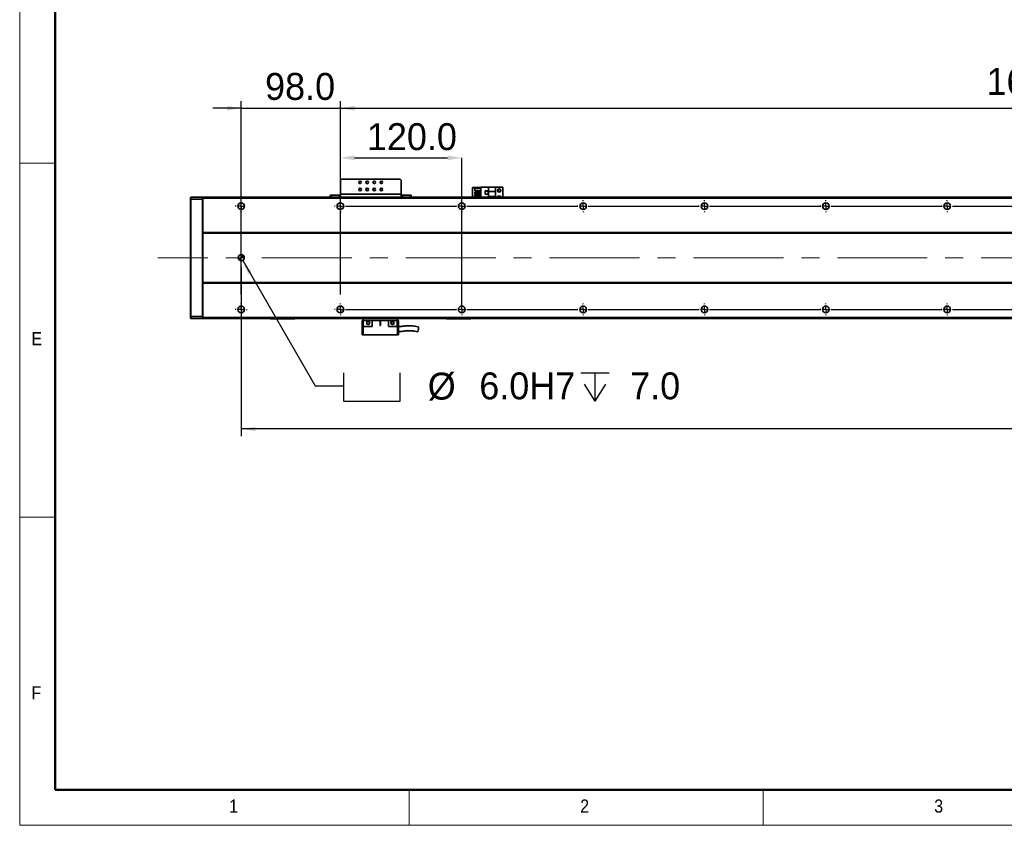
# Model space of a CAD drawing. Header units: millimetres. Extents: x 35 to 2905, y 35 to 2044.
# Tile 1 of 10: x 35 to 1008, y 35 to 831. Entities that reach past the tile are written whole.
import ezdxf

# ---------------------------------------------------------------- set-up
doc = ezdxf.new("R2010")
doc.units = ezdxf.units.MM
doc.header["$LTSCALE"] = 7
doc.header["$PDSIZE"] = -1
doc.linetypes.add('CENTERX2', pattern=[20.32, 12.7, -2.54, 2.54, -2.54])
doc.layers.add('黑色实线', color=7, linetype='Continuous')
doc.styles.add('SLDTEXTSTYLE1', font='Gothic.ttf', dxfattribs={"width": 0.913})
doc.styles.add('SLDTEXTSTYLE8', font='txt')
doc.dimstyles.new('SLDDIMSTYLE0', dxfattribs={"dimtxt": 26.6, "dimasz": 14, "dimexe": 0, "dimexo": 0.0625, "dimgap": 6.65, "dimtad": 2, "dimdec": 1, "dimrnd": 1e-09, "dimzin": 4, "dimdsep": 46, "dimtxsty": 'SLDTEXTSTYLE8', "dimsah": 1, "dimcen": 0.09, "dimadec": 0, "dimazin": 1, "dimtfac": 1, "dimtdec": 1, "dimtmove": 0, "dimatfit": 0, "dimfxl": 0, "dimfrac": 2, "dimtolj": 1, "dimtzin": 12, "dimarcsym": 0})
doc.dimstyles.new('SLDDIMSTYLE3', dxfattribs={"dimtxt": 26.6, "dimasz": 14, "dimexe": 0, "dimexo": 0.0625, "dimgap": 6.65, "dimtad": 2, "dimdec": 1, "dimrnd": 1e-09, "dimzin": 4, "dimdsep": 46, "dimtxsty": 'SLDTEXTSTYLE8', "dimsah": 1, "dimcen": 0.09, "dimadec": 0, "dimazin": 1, "dimtfac": 1, "dimtdec": 1, "dimtofl": 0, "dimtmove": 0, "dimatfit": 3, "dimfxl": 0, "dimfrac": 2, "dimtolj": 1, "dimtzin": 12, "dimarcsym": 0})
doc.dimstyles.new('SLDDIMSTYLE7', dxfattribs={"dimtxt": 26.6, "dimasz": 14, "dimexe": 0, "dimexo": 0.0625, "dimgap": 6.65, "dimtad": 0, "dimtih": 1, "dimtoh": 1, "dimdec": 1, "dimrnd": 1e-09, "dimzin": 4, "dimdsep": 46, "dimtxsty": 'SLDTEXTSTYLE8', "dimsah": 1, "dimcen": 0, "dimadec": 0, "dimazin": 1, "dimtfac": 1, "dimtdec": 1, "dimtofl": 0, "dimtmove": 0, "dimatfit": 3, "dimfxl": 0, "dimfrac": 2, "dimtolj": 1, "dimtzin": 12, "dimarcsym": 0})

# ---------------------------------------------------------------- blocks, each defined once
blk = doc.blocks.new('SW_SYMBOL_HOLE_SPOT')
at = {"layer": '黑色实线', "color": 0}
for p, q in [((0, 6125), (0, 525)), ((11200, 525), (11200, 6125)), ((0, 525), (11200, 525))]:
    blk.add_line(p, q, dxfattribs=at)
blk = doc.blocks.new('SW_SYMBOL_HOLE_DEPTH')
at = {"layer": '黑色实线', "color": 0}
for p, q in [((0, 6125), (5600, 6125)), ((2800, 6125), (2800, 525)), ((700, 3885), (2800, 525)), ((4900, 3885), (2800, 525))]:
    blk.add_line(p, q, dxfattribs=at)
blk = doc.blocks.new('_D_27')
at = {"layer": '黑色实线'}
for p, q in [((255.53, 593.4), (327.18, 469.31)), ((327.18, 469.31), (355.18, 469.31))]:
    blk.add_line(p, q, dxfattribs=at)
blk.add_solid([(255.53, 593.4), (260.71, 580.22), (264.35, 582.32)], dxfattribs=at)
at = {"layer": '黑色实线', "xscale": 0.004985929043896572, "yscale": 0.004985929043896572, "zscale": 0.004985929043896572}
for name, p in [('SW_SYMBOL_HOLE_SPOT', (355.18, 451.7)), ('SW_SYMBOL_HOLE_DEPTH', (589.74, 451.7))]:
    blk.add_blockref(name, p, dxfattribs=at)
at = {"layer": '黑色实线', "char_height": 26.6, "attachment_point": 1, "style": 'SLDTEXTSTYLE8'}
for s, insert in [('%%c', (438.4, 482.45)), (' 6.0H7 ', (479.5, 482.71)), (' 7.0', (628.68, 482.71))]:
    blk.add_mtext(s, dxfattribs=dict(at, insert=insert))
blk = doc.blocks.new('_D_29')
at = {"layer": '黑色实线'}
for p, q in [((254.03, 587.11), (254.03, 419.79)), ((2130.03, 581.57), (2130.03, 419.79)), ((2130.03, 426.79), (254.03, 426.79))]:
    blk.add_line(p, q, dxfattribs=at)
for points in [[(254.03, 426.79), (268.03, 424.69), (268.03, 428.89)], [(2130.03, 426.79), (2116.03, 428.89), (2116.03, 424.69)]]:
    blk.add_solid(points, dxfattribs=at)
at = {"layer": '黑色实线', "insert": (1135.51, 461.69), "char_height": 26.6, "attachment_point": 1, "style": 'SLDTEXTSTYLE8'}
blk.add_mtext('1876.0', dxfattribs=at)
blk = doc.blocks.new('_D_32')
at = {"layer": 'Defpoints', "color": 0}
for p in [(2032.03, 743.8), (352.03, 652.84), (2032.03, 652.84)]:
    blk.add_point(p, dxfattribs=at)
at = {"layer": '黑色实线', "color": 0, "lineweight": -2}
for p, q in [((352.03, 652.9), (352.03, 743.8)), ((366.03, 743.8), (2018.03, 743.8)), ((2032.03, 652.9), (2032.03, 743.8))]:
    blk.add_line(p, q, dxfattribs=at)
at = {"layer": '黑色实线', "color": 0}
for points in [[(366.03, 746.13), (366.03, 741.46), (352.03, 743.8)], [(2018.03, 746.13), (2018.03, 741.46), (2032.03, 743.8)]]:
    blk.add_solid(points, dxfattribs=at)
at = {"layer": '黑色实线', "color": 0, "insert": (1219.98, 783.66), "char_height": 26.6, "attachment_point": 2, "style": 'SLDTEXTSTYLE8'}
blk.add_mtext('\\A1;1680.0=14×120.0（PITCH）', dxfattribs=at)
blk = doc.blocks.new('_D_33')
at = {"layer": 'Defpoints', "color": 0}
for p in [(472.03, 694.8), (352.03, 652.84), (472.03, 545)]:
    blk.add_point(p, dxfattribs=at)
at = {"layer": '黑色实线', "color": 0, "lineweight": -2}
for p, q in [((352.03, 652.9), (352.03, 694.8)), ((366.03, 694.8), (458.03, 694.8)), ((472.03, 545.06), (472.03, 694.8))]:
    blk.add_line(p, q, dxfattribs=at)
at = {"layer": '黑色实线', "color": 0}
for points in [[(366.03, 697.13), (366.03, 692.47), (352.03, 694.8)], [(458.03, 697.13), (458.03, 692.47), (472.03, 694.8)]]:
    blk.add_solid(points, dxfattribs=at)
at = {"layer": '黑色实线', "color": 0, "insert": (422.78, 729.06), "char_height": 26.6, "attachment_point": 2, "style": 'SLDTEXTSTYLE8'}
blk.add_mtext('\\A1;120.0', dxfattribs=at)
blk = doc.blocks.new('_D_34')
at = {"layer": '黑色实线'}
for p, q in [((254.03, 559.73), (254.03, 750.8)), ((352.03, 559.73), (352.03, 750.8)), ((254.03, 743.8), (226.03, 743.8)), ((254.03, 743.8), (352.03, 743.8)), ((352.03, 743.8), (380.03, 743.8))]:
    blk.add_line(p, q, dxfattribs=at)
for points in [[(254.03, 743.8), (240.03, 745.9), (240.03, 741.7)], [(352.03, 743.8), (366.03, 741.7), (366.03, 745.9)]]:
    blk.add_solid(points, dxfattribs=at)
at = {"layer": '黑色实线', "insert": (277.61, 778.7), "char_height": 26.6, "attachment_point": 1, "style": 'SLDTEXTSTYLE8'}
blk.add_mtext('98.0', dxfattribs=at)
blk = doc.blocks.new('SW_CENTERMARKSYMBOL_24')
at = {"layer": '黑色实线', "color": 0}
for p, q in [((-5.08, 0), (-5.84, 0)), ((0, 0), (-2.54, 0)), ((0, 5.08), (0, 5.84)), ((0, 0), (0, 2.54)), ((0, 0), (0, -2.54)), ((0, 0), (2.54, 0)), ((5.08, 0), (5.84, 0)), ((0, -5.08), (0, -5.84))]:
    blk.add_line(p, q, dxfattribs=at)
blk = doc.blocks.new('SW_CENTERMARKSYMBOL_25')
at = {"layer": '黑色实线', "color": 0}
for p, q in [((-218, 107.08), (-218, 107.84)), ((0, 107.08), (0, 107.84)), ((-223.08, 102), (-223.84, 102)), ((-218, 102), (-220.54, 102)), ((-218, 102), (-218, 104.54)), ((-218, 102), (-218, 99.46)), ((-218, 102), (-215.46, 102)), ((0, 102), (-2.54, 102)), ((0, 102), (0, 104.54)), ((0, 102), (0, 99.46)), ((0, 102), (2.54, 102)), ((5.08, 102), (5.84, 102)), ((-218, 96.92), (-218, 96.16)), ((-125.08, 0), (-125.84, 0)), ((-120, 0), (-122.54, 0)), ((-120, 5.08), (-120, 5.84)), ((-120, 0), (-120, 2.54)), ((-120, 0), (-120, -2.54)), ((-120, 0), (-117.46, 0)), ((-114.92, 0), (-5.08, 0)), ((-5.08, 0), (-5.84, 0)), ((0, 0), (-2.54, 0)), ((0, 0), (-2.54, 0)), ((0, 5.08), (0, 5.84)), ((0, 0), (0, 2.54)), ((0, 0), (0, 2.54)), ((0, 0), (0, -2.54)), ((0, 0), (2.54, 0)), ((0, 0), (0, -2.54)), ((0, 0), (2.54, 0)), ((5.08, 0), (5.84, 0)), ((5.08, 0), (114.92, 0)), ((114.92, 0), (114.16, 0)), ((120, 0), (117.46, 0)), ((120, 0), (117.46, 0)), ((120, 0), (117.46, 0)), ((120, 5.08), (120, 5.84)), ((120, 0), (120, 2.54)), ((120, 0), (120, 2.54)), ((120, 0), (120, 2.54)), ((120, 0), (120, -2.54)), ((120, 0), (122.54, 0)), ((120, 0), (120, -2.54)), ((120, 0), (122.54, 0)), ((120, 0), (120, -2.54)), ((120, 0), (122.54, 0)), ((125.08, 0), (125.84, 0)), ((125.08, 0), (234.92, 0)), ((234.92, 0), (234.16, 0)), ((240, 0), (237.46, 0)), ((240, 0), (237.46, 0)), ((240, 0), (237.46, 0)), ((240, 0), (237.46, 0)), ((240, 5.08), (240, 5.84)), ((240, 0), (240, 2.54)), ((240, 0), (240, 2.54)), ((240, 0), (240, 2.54)), ((240, 0), (240, 2.54)), ((240, 0), (240, -2.54)), ((240, 0), (242.54, 0)), ((240, 0), (240, -2.54)), ((240, 0), (242.54, 0)), ((240, 0), (240, -2.54)), ((240, 0), (242.54, 0)), ((240, 0), (240, -2.54)), ((240, 0), (242.54, 0)), ((245.08, 0), (245.84, 0)), ((245.08, 0), (354.92, 0)), ((354.92, 0), (354.16, 0)), ((360, 0), (357.46, 0)), ((360, 0), (357.46, 0)), ((360, 0), (357.46, 0)), ((360, 0), (357.46, 0)), ((360, 0), (357.46, 0)), ((360, 5.08), (360, 5.84)), ((360, 0), (360, 2.54)), ((360, 0), (360, 2.54)), ((360, 0), (360, 2.54)), ((360, 0), (360, 2.54)), ((360, 0), (360, 2.54)), ((360, 0), (360, -2.54)), ((360, 0), (362.54, 0)), ((360, 0), (360, -2.54)), ((360, 0), (362.54, 0)), ((360, 0), (360, -2.54)), ((360, 0), (362.54, 0)), ((360, 0), (360, -2.54)), ((360, 0), (362.54, 0)), ((360, 0), (360, -2.54)), ((360, 0), (362.54, 0)), ((365.08, 0), (365.84, 0)), ((365.08, 0), (474.92, 0)), ((474.92, 0), (474.16, 0)), ((480, 0), (477.46, 0)), ((480, 0), (477.46, 0)), ((480, 0), (477.46, 0)), ((480, 0), (477.46, 0)), ((480, 0), (477.46, 0)), ((480, 0), (477.46, 0)), ((480, 5.08), (480, 5.84)), ((480, 0), (480, 2.54)), ((480, 0), (480, 2.54)), ((480, 0), (480, 2.54)), ((480, 0), (480, 2.54)), ((480, 0), (480, 2.54)), ((480, 0), (480, 2.54)), ((480, 0), (480, -2.54)), ((480, 0), (482.54, 0)), ((480, 0), (480, -2.54)), ((480, 0), (482.54, 0)), ((480, 0), (480, -2.54)), ((480, 0), (482.54, 0)), ((480, 0), (480, -2.54)), ((480, 0), (482.54, 0)), ((480, 0), (480, -2.54)), ((480, 0), (482.54, 0)), ((480, 0), (480, -2.54)), ((480, 0), (482.54, 0)), ((485.08, 0), (485.84, 0)), ((485.08, 0), (594.92, 0)), ((-120, -5.08), (-120, -5.84)), ((0, -5.08), (0, -5.84)), ((120, -5.08), (120, -5.84)), ((240, -5.08), (240, -5.84)), ((360, -5.08), (360, -5.84)), ((480, -5.08), (480, -5.84))]:
    blk.add_line(p, q, dxfattribs=at)
blk = doc.blocks.new('SW_CENTERMARKSYMBOL_26')
at = {"layer": '黑色实线', "color": 0}
for p, q in [((-245.08, 0), (-245.84, 0)), ((-240, 0), (-242.54, 0)), ((-240, 5.08), (-240, 5.84)), ((-240, 0), (-240, 2.54)), ((-240, 0), (-240, -2.54)), ((-240, 0), (-237.46, 0)), ((-234.92, 0), (-125.08, 0)), ((-125.08, 0), (-125.84, 0)), ((-120, 0), (-122.54, 0)), ((-120, 0), (-122.54, 0)), ((-120, 5.08), (-120, 5.84)), ((-120, 0), (-120, 2.54)), ((-120, 0), (-120, 2.54)), ((-120, 0), (-120, -2.54)), ((-120, 0), (-117.46, 0)), ((-120, 0), (-120, -2.54)), ((-120, 0), (-117.46, 0)), ((-114.92, 0), (-114.16, 0)), ((-114.92, 0), (-5.08, 0)), ((-5.08, 0), (-5.84, 0)), ((0, 0), (-2.54, 0)), ((0, 0), (-2.54, 0)), ((0, 0), (-2.54, 0)), ((0, 5.08), (0, 5.84)), ((0, 0), (0, 2.54)), ((0, 0), (0, 2.54)), ((0, 0), (0, 2.54)), ((0, 0), (0, -2.54)), ((0, 0), (2.54, 0)), ((0, 0), (0, -2.54)), ((0, 0), (2.54, 0)), ((0, 0), (0, -2.54)), ((0, 0), (2.54, 0)), ((5.08, 0), (5.84, 0)), ((5.08, 0), (114.92, 0)), ((114.92, 0), (114.16, 0)), ((120, 0), (117.46, 0)), ((120, 0), (117.46, 0)), ((120, 0), (117.46, 0)), ((120, 0), (117.46, 0)), ((120, 5.08), (120, 5.84)), ((120, 0), (120, 2.54)), ((120, 0), (120, 2.54)), ((120, 0), (120, 2.54)), ((120, 0), (120, 2.54)), ((120, 0), (120, -2.54)), ((120, 0), (122.54, 0)), ((120, 0), (120, -2.54)), ((120, 0), (122.54, 0)), ((120, 0), (120, -2.54)), ((120, 0), (122.54, 0)), ((120, 0), (120, -2.54)), ((120, 0), (122.54, 0)), ((125.08, 0), (125.84, 0)), ((125.08, 0), (234.92, 0)), ((234.92, 0), (234.16, 0)), ((240, 0), (237.46, 0)), ((240, 0), (237.46, 0)), ((240, 0), (237.46, 0)), ((240, 0), (237.46, 0)), ((240, 0), (237.46, 0)), ((240, 5.08), (240, 5.84)), ((240, 0), (240, 2.54)), ((240, 0), (240, 2.54)), ((240, 0), (240, 2.54)), ((240, 0), (240, 2.54)), ((240, 0), (240, 2.54)), ((240, 0), (240, -2.54)), ((240, 0), (242.54, 0)), ((240, 0), (240, -2.54)), ((240, 0), (242.54, 0)), ((240, 0), (240, -2.54)), ((240, 0), (242.54, 0)), ((240, 0), (240, -2.54)), ((240, 0), (242.54, 0)), ((240, 0), (240, -2.54)), ((240, 0), (242.54, 0)), ((245.08, 0), (245.84, 0)), ((245.08, 0), (354.92, 0)), ((354.92, 0), (354.16, 0)), ((360, 0), (357.46, 0)), ((360, 0), (357.46, 0)), ((360, 0), (357.46, 0)), ((360, 0), (357.46, 0)), ((360, 0), (357.46, 0)), ((360, 0), (357.46, 0)), ((360, 5.08), (360, 5.84)), ((360, 0), (360, 2.54)), ((360, 0), (360, 2.54)), ((360, 0), (360, 2.54)), ((360, 0), (360, 2.54)), ((360, 0), (360, 2.54)), ((360, 0), (360, 2.54)), ((360, 0), (360, -2.54)), ((360, 0), (362.54, 0)), ((360, 0), (360, -2.54)), ((360, 0), (362.54, 0)), ((360, 0), (360, -2.54)), ((360, 0), (362.54, 0)), ((360, 0), (360, -2.54)), ((360, 0), (362.54, 0)), ((360, 0), (360, -2.54)), ((360, 0), (362.54, 0)), ((360, 0), (360, -2.54)), ((360, 0), (362.54, 0)), ((365.08, 0), (365.84, 0)), ((365.08, 0), (474.92, 0)), ((-240, -5.08), (-240, -5.84)), ((-120, -5.08), (-120, -5.84)), ((0, -5.08), (0, -5.84)), ((120, -5.08), (120, -5.84)), ((240, -5.08), (240, -5.84)), ((360, -5.08), (360, -5.84))]:
    blk.add_line(p, q, dxfattribs=at)
blk = doc.blocks.new('SW_DOWELSYMBOL_4')
at = {"linetype": 'Continuous', "lineweight": 18}
h = blk.add_hatch(color=0, dxfattribs=at)
edge = h.paths.add_edge_path(flags=0)
edge.add_arc((0, 0), 3, 180, 270)
edge.add_line((0, -3), (0, 0))
edge.add_line((0, 0), (-3, 0))
h = blk.add_hatch(color=0, dxfattribs=at)
edge = h.paths.add_edge_path(flags=0)
edge.add_arc((0, 0), 3, 0, 90)
edge.add_line((0, 3), (0, 0))
edge.add_line((0, 0), (3, 0))
at = {"layer": '黑色实线', "color": 0}
blk.add_circle((0, 0), 3, dxfattribs=at)

msp = doc.modelspace()

# ---------------------------------------------------------------- linework, layer by layer
at = {"color": 7, "linetype": 'Continuous', "lineweight": 18}
for p, q in [((35, 2044), (35, 35)), ((70, 2009), (70, 70)), ((35, 689.5), (70, 689.5)), ((70, 339.5), (35, 339.5)), ((70, 70), (2870, 70)), ((420, 35), (420, 70)), ((770, 70), (770, 35)), ((861, 70), (2870, 70)), ((35, 35), (2905, 35))]:
    msp.add_line(p, q, dxfattribs=at)
at = {"color": 7, "linetype": 'Continuous', "lineweight": 50}
for p, q in [((70, 2009), (70, 70)), ((70, 70), (2870, 70))]:
    msp.add_line(p, q, dxfattribs=at)
at = {"color": 7, "linetype": 'Continuous', "lineweight": 35}
for p, q in [((353.03, 673.8), (352.03, 672.8)), ((352.03, 672.8), (352.03, 659)), ((411.03, 673.8), (353.03, 673.8)), ((412.03, 672.8), (411.03, 673.8)), ((412.03, 659), (412.03, 672.8)), ((482.83, 665.5), (482.53, 665.2)), ((482.83, 665.2), (482.53, 665.2)), ((482.53, 656), (482.53, 665.2)), ((482.96, 665.5), (482.83, 665.2)), ((482.83, 665.5), (482.96, 665.5)), ((487.23, 665.2), (482.83, 665.2)), ((482.83, 665.2), (482.83, 656)), ((482.96, 665.5), (487.23, 665.5)), ((484.83, 662.06), (484.83, 664.56)), ((484.83, 664.56), (491.03, 664.56)), ((484.83, 662.06), (491.03, 662.06)), ((487.23, 664.56), (487.23, 665.5)), ((487.23, 665.5), (491.03, 665.5)), ((487.23, 661.02), (487.23, 662.06)), ((491.03, 656), (491.03, 665.8)), ((491.03, 665.8), (498.58, 665.8)), ((498.33, 662.1), (495.13, 662.1)), ((495.13, 662.1), (495.13, 658.9)), ((495.23, 662), (495.23, 659)), ((498.23, 662), (495.23, 662)), ((498.23, 659), (498.23, 662)), ((498.33, 658.9), (498.33, 662.1)), ((505.53, 665.8), (498.58, 665.8)), ((498.58, 665.8), (498.58, 661.5)), ((505.53, 661.5), (505.53, 665.8)), ((512.53, 665.8), (505.53, 665.8)), ((512.53, 665.8), (512.53, 656)), ((204.03, 655.7), (204.33, 656)), ((204.03, 653.87), (204.03, 655.7)), ((204.03, 653.87), (204.33, 654)), ((204.03, 538.12), (204.03, 653.87)), ((204.33, 656), (204.33, 654)), ((204.33, 656), (215.73, 656)), ((204.33, 654), (204.33, 538)), ((215.73, 654), (204.33, 654)), ((215.73, 654), (215.73, 656)), ((216.03, 655.7), (215.73, 656)), ((215.73, 538), (215.73, 654)), ((216.03, 653.87), (215.73, 654)), ((2168.03, 656), (216.03, 656)), ((216.03, 655), (216.03, 656)), ((2168.03, 655), (216.03, 655)), ((216.03, 621), (216.03, 655)), ((342.03, 656), (342.03, 658)), ((342.03, 658), (343.03, 658)), ((343.03, 658), (343.03, 656)), ((343.03, 658), (351.03, 658)), ((351.03, 658), (351.03, 656)), ((352.03, 658), (351.03, 658)), ((412.03, 659), (352.03, 659)), ((352.03, 656), (352.03, 659)), ((412.03, 659), (412.03, 656)), ((413.03, 658), (412.03, 658)), ((413.03, 658), (413.03, 656)), ((413.03, 658), (421.03, 658)), ((421.03, 656), (421.03, 658)), ((421.03, 658), (422.03, 658)), ((422.03, 658), (422.03, 656)), ((484.83, 659.52), (484.83, 661.02)), ((484.83, 661.02), (491.03, 661.02)), ((484.83, 659.52), (491.03, 659.52)), ((484.83, 656.98), (484.83, 658.48)), ((484.83, 658.48), (491.03, 658.48)), ((484.83, 656.98), (491.03, 656.98)), ((487.23, 658.48), (487.23, 659.52)), ((487.23, 656), (487.23, 656.98)), ((495.13, 658.9), (498.33, 658.9)), ((495.23, 659), (498.23, 659)), ((505.53, 661.5), (498.58, 661.5)), ((498.58, 656.5), (498.58, 661.5)), ((498.58, 656.5), (505.53, 656.5)), ((498.58, 656.5), (498.58, 656)), ((505.53, 661.5), (505.53, 656.5)), ((505.53, 656), (505.53, 656.5)), ((257.03, 648.37), (257.03, 645.62)), ((2168.03, 621), (216.03, 621)), ((216.03, 621), (216.03, 620.5)), ((2168.03, 620.5), (216.03, 620.5)), ((216.03, 571.5), (216.03, 620.5)), ((2168.03, 571.5), (216.03, 571.5)), ((216.03, 571), (216.03, 571.5)), ((2168.03, 571), (216.03, 571)), ((216.03, 537), (216.03, 571)), ((257.03, 546.37), (257.03, 543.62)), ((204.03, 536.3), (204.03, 538.12)), ((204.03, 538.12), (204.33, 538)), ((204.03, 536.3), (204.33, 536)), ((204.33, 538), (204.33, 536)), ((204.33, 538), (215.73, 538)), ((215.73, 536), (204.33, 536)), ((216.03, 538.12), (215.73, 538)), ((215.73, 536), (215.73, 538)), ((216.03, 536.3), (215.73, 536)), ((2168.03, 537), (216.03, 537)), ((216.03, 537), (216.03, 536)), ((2168.03, 536), (216.03, 536)), ((283.03, 535.8), (283.03, 536)), ((283.03, 535.8), (283.33, 535.5)), ((283.03, 535.8), (284.03, 535.8)), ((284.16, 535.5), (283.33, 535.5)), ((284.03, 536), (284.03, 535.8)), ((284.16, 535.5), (284.03, 535.8)), ((284.03, 535.8), (306.03, 535.8)), ((305.91, 535.5), (284.16, 535.5)), ((305.91, 535.5), (306.03, 535.8)), ((306.73, 535.5), (305.91, 535.5)), ((306.03, 535.8), (306.03, 536)), ((306.03, 535.8), (307.03, 535.8)), ((306.73, 535.5), (307.03, 535.8)), ((307.03, 536), (307.03, 535.8)), ((374.53, 534.1), (374.53, 536)), ((408.53, 534.1), (408.53, 536)), ((457.03, 535.8), (457.03, 536)), ((457.03, 535.8), (458.03, 535.8)), ((457.03, 535.8), (457.33, 535.5)), ((458.16, 535.5), (457.33, 535.5)), ((458.03, 536), (458.03, 535.8)), ((458.16, 535.5), (458.03, 535.8)), ((458.03, 535.8), (480.03, 535.8)), ((479.91, 535.5), (458.16, 535.5)), ((479.91, 535.5), (480.03, 535.8)), ((480.73, 535.5), (479.91, 535.5)), ((480.03, 535.8), (480.03, 536)), ((480.03, 535.8), (481.03, 535.8)), ((480.73, 535.5), (481.03, 535.8)), ((481.03, 536), (481.03, 535.8)), ((373.53, 534.1), (373.53, 519.7)), ((374.73, 534.1), (373.53, 534.1)), ((374.73, 528.1), (374.53, 528.1)), ((374.53, 519.7), (374.53, 528.1)), ((374.73, 534.1), (374.73, 528.1)), ((383.53, 534.1), (374.73, 534.1)), ((374.73, 528.1), (383.53, 528.1)), ((383.53, 534.1), (391.28, 534.1)), ((383.53, 534.1), (383.53, 528.1)), ((391.78, 534.1), (391.28, 534.1)), ((391.28, 534.1), (391.28, 529.35)), ((391.78, 534.1), (399.53, 534.1)), ((391.78, 529.35), (391.78, 534.1)), ((399.53, 528.1), (399.53, 534.1)), ((408.33, 534.1), (399.53, 534.1)), ((399.53, 528.1), (408.33, 528.1)), ((404.54, 532.15), (404.67, 531.74)), ((408.33, 528.1), (408.33, 534.1)), ((409.53, 534.1), (408.33, 534.1)), ((408.53, 528.1), (408.33, 528.1)), ((408.53, 528.1), (408.53, 519.7)), ((409.53, 519.7), (409.53, 534.1)), ((374.53, 519.7), (373.53, 519.7)), ((408.53, 519.7), (374.53, 519.7)), ((409.53, 519.7), (408.53, 519.7))]:
    msp.add_line(p, q, dxfattribs=at)
at = {"color": 8, "linetype": 'Continuous', "lineweight": 35}
for p, q in [((379.28, 664.5), (377.78, 664.5)), ((386.28, 664.5), (384.78, 664.5))]:
    msp.add_line(p, q, dxfattribs=at)
at = {"color": 7, "linetype": 'Continuous', "lineweight": 35}
for centre, radius in [((371.53, 670.5), 1.25), ((378.53, 670.5), 1.25), ((385.53, 670.5), 1.25), ((392.53, 670.5), 1.25), ((371.53, 663.5), 1.25), ((378.53, 663.5), 1.25), ((385.53, 663.5), 1.25), ((392.53, 663.5), 1.25), ((509.03, 662.5), 1.75), ((509.03, 662.5), 1.25), ((254.03, 647), 3.3), ((352.03, 647), 3.3), ((472.03, 647), 3.3), ((592.03, 647), 3.3), ((712.03, 647), 3.3), ((832.03, 647), 3.3), ((952.03, 647), 3.3), ((254.03, 596), 3), ((254.03, 545), 3.3), ((352.03, 545), 3.3), ((472.03, 545), 3.3), ((592.03, 545), 3.3), ((712.03, 545), 3.3), ((832.03, 545), 3.3), ((952.03, 545), 3.3), ((379.53, 531.6), 1.6), ((403.53, 531.6), 1.6)]:
    msp.add_circle(centre, radius, dxfattribs=at)
for centre, radius, start, end in [((509.03, 655.5), 1.75, 16.60155, 163.39845), ((509.03, 655.5), 1.25, 23.57818, 156.42182), ((391.53, 529.35), 0.25, 180, 0)]:
    msp.add_arc(centre, radius, start, end, dxfattribs=at)
for points, knots in [([(380.67, 531.74), (380.69, 531.62), (380.73, 531.36), (380.62, 530.97), (380.4, 530.62), (380.07, 530.35), (379.65, 530.2), (379.19, 530.2), (378.76, 530.33), (378.52, 530.51), (378.42, 530.6)], [0, 0, 0, 0, 0.1147377, 0.2305924, 0.3509258, 0.4758244, 0.6054507, 0.7393978, 0.8775413, 1, 1, 1, 1]), ([(379.51, 532.9), (379.66, 532.87), (379.94, 532.81), (380.29, 532.56), (380.47, 532.31), (380.53, 532.17), (380.54, 532.15)], [0, 0, 0, 0, 0.32233, 0.643215, 0.951835, 1, 1, 1, 1]), ([(403.53, 532.75), (403.42, 532.74), (403.18, 532.72), (402.87, 532.56), (402.61, 532.32), (402.44, 532.01), (402.37, 531.66), (402.4, 531.31), (402.53, 530.99), (402.76, 530.72), (403.06, 530.53), (403.4, 530.44), (403.75, 530.45), (404.08, 530.57), (404.36, 530.78), (404.57, 531.06), (404.69, 531.39), (404.68, 531.63), (404.67, 531.74)], [0, 0, 0, 0, 0.062498, 0.124997, 0.187497, 0.249997, 0.312496, 0.374996, 0.437495, 0.499997, 0.562494, 0.624995, 0.687496, 0.749995, 0.812497, 0.874998, 0.937499, 1, 1, 1, 1]), ([(404.67, 531.74), (404.69, 531.62), (404.73, 531.36), (404.62, 530.97), (404.4, 530.62), (404.07, 530.35), (403.65, 530.2), (403.19, 530.2), (402.76, 530.33), (402.52, 530.51), (402.42, 530.6)], [0, 0, 0, 0, 0.114738, 0.230593, 0.350926, 0.475832, 0.60545, 0.739397, 0.877549, 1, 1, 1, 1]), ([(403.51, 532.9), (403.66, 532.87), (403.94, 532.81), (404.29, 532.56), (404.47, 532.31), (404.53, 532.17), (404.54, 532.15)], [0, 0, 0, 0, 0.322312, 0.64322, 0.951843, 1, 1, 1, 1]), ([(428.84, 527.89), (427.87, 528.04), (426.06, 528.33), (423.6, 528.72), (421.54, 528.89), (419.68, 528.92), (417.65, 528.84), (415.82, 528.64), (414.31, 528.42), (413.3, 528.27), (412.26, 528.12), (411.19, 528), (410.27, 527.92), (409.73, 527.95), (409.53, 527.97)], [0, 0, 0, 0, 0.155774, 0.290786, 0.39677, 0.47499, 0.57359, 0.704746, 0.75469, 0.807087, 0.861209, 0.915956, 0.970407, 1, 1, 1, 1]), ([(428.28, 522.99), (428.31, 522.98), (428.41, 522.94), (428.6, 523.2), (428.82, 523.7), (429.01, 524.4), (429.15, 525.2), (429.22, 526.04), (429.23, 526.82), (429.16, 527.44), (429.02, 527.83), (428.9, 527.86), (428.84, 527.87)], [0, 0, 0, 0, 0.057406, 0.163025, 0.266466, 0.369977, 0.474788, 0.581585, 0.690231, 0.799775, 0.908817, 1, 1, 1, 1]), ([(409.53, 522.98), (409.77, 522.97), (410.49, 522.95), (411.63, 523.03), (413.31, 523.23), (415.01, 523.5), (416.69, 523.73), (418.14, 523.87), (419.82, 523.96), (421.73, 523.89), (423.77, 523.67), (425.88, 523.31), (427.43, 523.07), (428.27, 522.95)], [0, 0, 0, 0, 0.036868, 0.11254, 0.178518, 0.302805, 0.38427, 0.444528, 0.530286, 0.647338, 0.744746, 0.860354, 1, 1, 1, 1])]:
    msp.add_open_spline(points, degree=3, knots=knots, dxfattribs=at)
at = {"layer": '黑色实线', "linetype": 'CENTERX2', "lineweight": 18}
msp.add_line((2212.48, 596), (171.58, 596), dxfattribs=at)

# ---------------------------------------------------------------- block references
at = {"layer": '黑色实线'}
for name, p in [('SW_CENTERMARKSYMBOL_25', (472.03, 545)), ('SW_CENTERMARKSYMBOL_26', (592.03, 647)), ('SW_DOWELSYMBOL_4', (254.03, 596)), ('SW_CENTERMARKSYMBOL_24', (254.03, 545))]:
    msp.add_blockref(name, p, dxfattribs=at)

# ---------------------------------------------------------------- texts
at = {"color": 7, "linetype": 'Continuous', "lineweight": 0, "char_height": 12.96, "attachment_point": 1, "style": 'SLDTEXTSTYLE1'}
for s, insert in [('E', (46.67, 522.52)), ('F', (46.67, 172.52)), ('1', (242.08, 60.52)), ('2', (589.17, 60.52)), ('3', (939.17, 60.52))]:
    msp.add_mtext(s, dxfattribs=dict(at, insert=insert))

# ---------------------------------------------------------------- dimensions: what is measured, and where the dimension line sits
at = {"layer": '黑色实线'}
for base, p1, p2, dimstyle, picture, middle in [((352.03, 743.8), (254.03, 550.84), (352.03, 550.84), 'SLDDIMSTYLE0', '_D_34', (310.38, 743.8)), ((472.03, 694.8), (352.03, 652.84), (472.03, 545), 'SLDDIMSTYLE0', '_D_33', (422.78, 694.8)), ((254.03, 426.79), (2130.03, 590.46), (254.03, 596), 'SLDDIMSTYLE3', '_D_29', (1187.5, 426.79))]:
    dim = msp.add_linear_dim(base=base, p1=p1, p2=p2, dimstyle=dimstyle, dxfattribs=at)
    dim.commit()
    dim.dimension.update_dxf_attribs({"geometry": picture, "text_midpoint": middle, "dimtype": 160})
dim = msp.add_linear_dim(base=(2032.03, 743.8), p1=(352.03, 652.84), p2=(2032.03, 652.84), text='<>=14×120.0（PITCH）', dimstyle='SLDDIMSTYLE3', dxfattribs=at)
dim.commit()
dim.dimension.update_dxf_attribs({"geometry": '_D_32', "text_midpoint": (1219.98, 743.8), "dimtype": 160})
dim = msp.add_diameter_dim_2p(p1=(252.53, 598.59), p2=(255.53, 593.4), text='{\\fGDT;v} <>H7 {\\fGDT;x} 7.0\\P', dimstyle='SLDDIMSTYLE7', dxfattribs=at)
dim.commit()
dim.dimension.update_dxf_attribs({"geometry": '_D_27', "text_midpoint": (519.93, 469.31), "dimtype": 163})

doc.saveas('drawing.dxf')
